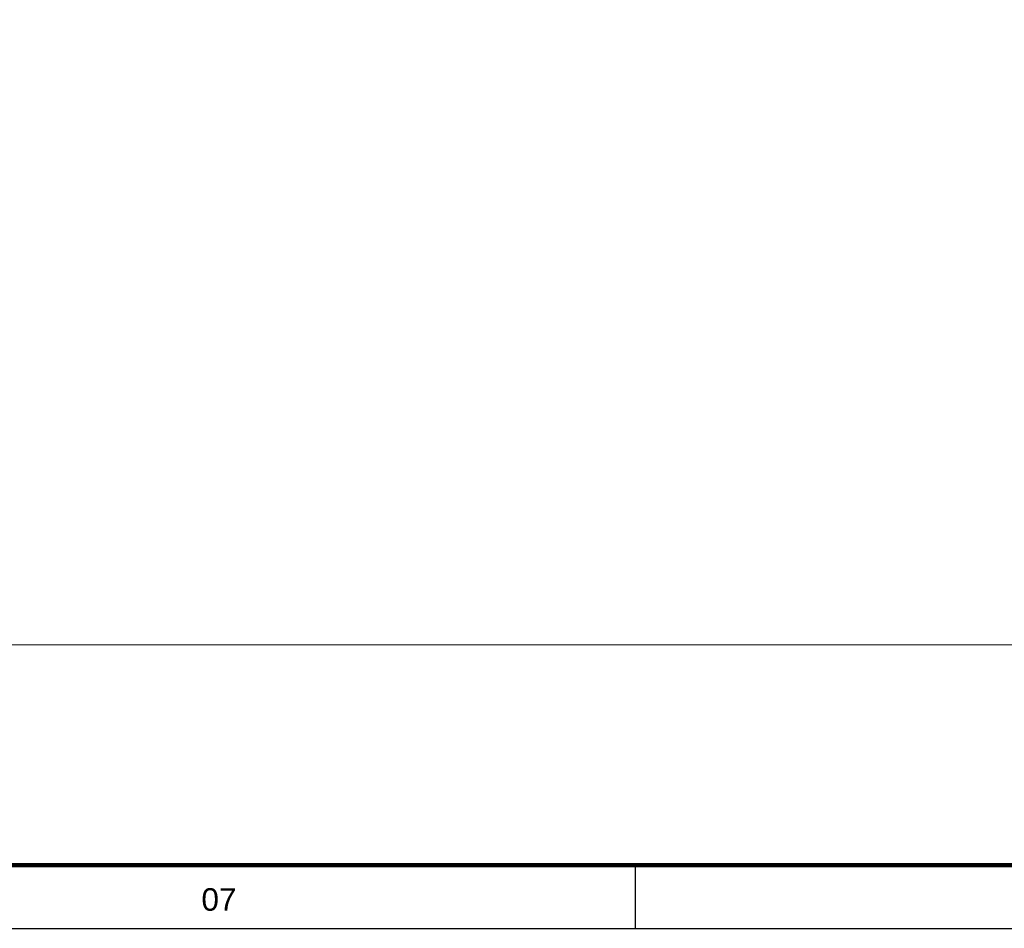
# Model space of a CAD drawing. Extents: x 5066 to 9756, y -2696 to -1109.
# Tile 224 of 248: x 9423 to 9434, y -2596 to -2586. Entities that reach past the tile are written whole.
import ezdxf
from ezdxf.enums import TextEntityAlignment as Align

# ---------------------------------------------------------------- set-up
doc = ezdxf.new("R2010")
doc.units = 0
doc.header["$MEASUREMENT"] = 0
doc.layers.add('IFC-Parede padrão-Contorno', color=44, linetype='CONTINUOUS', lineweight=5)
doc.layers.add('Prancha', color=1, linetype='CONTINUOUS')
doc.styles.add('SWIS', font='swisse.ttf')

# ---------------------------------------------------------------- blocks, each defined once
blk = doc.blocks.new('Folha A0')
at = {"layer": 'Prancha', "color": 4, "lineweight": 100}
blk.add_line((-0.7, 0.7), (-117.3, 0.7), dxfattribs=at)
at = {"layer": 'Prancha', "color": 2}
blk.add_line((-55.5, 0), (-55.5, 0.7), dxfattribs=at)
at = {"layer": 'Prancha', "color": 1}
blk.add_lwpolyline([(-119.8, 0), (0, 0), (0, 84.1), (-119.8, 84.1)], close=True, dxfattribs=at)
at = {"layer": 'Prancha', "color": 1, "style": 'SWIS'}
blk.add_text('07', height=0.25, dxfattribs=at).set_placement((-60.125, 0.121), align=Align.BOTTOM_CENTER)

msp = doc.modelspace()

# ---------------------------------------------------------------- linework, layer by layer
at = {"layer": 'IFC-Parede padrão-Contorno', "color": 8, "lineweight": 5}
msp.add_line((9374.071, -2593.09), (9444.117, -2593.09), dxfattribs=at)

# ---------------------------------------------------------------- block references
at = {"layer": 'Prancha'}
msp.add_blockref('Folha A0', (9485.14, -2596.24), dxfattribs=at)

doc.saveas('drawing.dxf')
